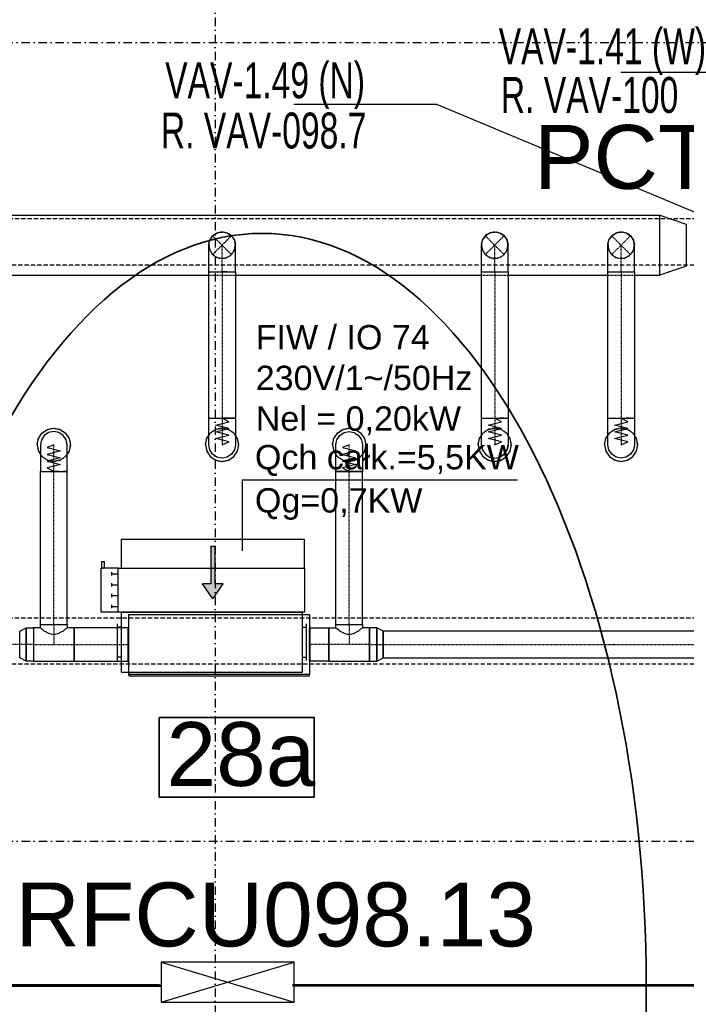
# Model space of a CAD drawing. Header units: centimetres. Extents: x -10729 to 144862, y -4437 to 43656.
# Tile 119 of 148: x 11513 to 12014, y 7877 to 8617. Entities that reach past the tile are written whole.
import ezdxf

# ---------------------------------------------------------------- set-up
doc = ezdxf.new("R2010")
doc.units = ezdxf.units.CM
doc.header["$LTSCALE"] = 0.1
for name, pattern in [('CADVENT_CENTERLINE', [9.9, 7.4, -1, 0.5, -1]), ('CADVENT_HIDDEN', [0.8, 0.25, -0.55]), ('Kondygnacja  -0_5$0$HIDDEN', [9.525, 6.35, -3.175]), ('Kondygnacja  -0_5$0$HIDDEN2', [4.7625, 3.175, -1.5875]), ('Osie rzutów$0$DASHDOT2', [12.7, 6.35, -3.175, 0, -3.175])]:
    doc.linetypes.add(name, pattern=pattern)
for name, color, linetype, lineweight in [('AU opis', 7, 'Continuous', 35), ('AU Osprzęt Siemens', 5, 'Continuous', 30), ('AU Sieć LON', 1, 'Continuous', 50), ('AU Strefa obsługiwana', 90, 'Continuous', 35), ('bgde_urządzenia', 3, 'Continuous', 30)]:
    doc.layers.add(name, color=color, linetype=linetype, lineweight=lineweight)
for name, color, linetype in [('AU Szafki Klimakonwektorów', 183, 'Continuous'), ('bgde-nawiewCEN', 7, 'Continuous'), ('bgde-nawiewDETAILS', 1, 'Continuous'), ('bgde-nawiewEXP', 1, 'Continuous'), ('bgde-nawiewHIDDEN', 1, 'Continuous'), ('bgde_opis urządzen', 6, 'Continuous'), ('bgde_VAV', 4, 'Continuous'), ('Kondygnacja  -0_5$0$ARCH_KONSTR_POWYŻEJ RZUTU', 8, 'Kondygnacja  -0_5$0$HIDDEN'), ('Kondygnacja  -0_5$0$ARCH_KONSTR_POWYŻEJ RZUTU_IST', 8, 'Kondygnacja  -0_5$0$HIDDEN2'), ('Osie rzutów$0$ARCH_INFO_OSIE_IST', 8, 'Osie rzutów$0$DASHDOT2'), ('Osie rzutów$0$ARCH_INFO_OSIE_OPISY_IST', 8, 'Continuous')]:
    doc.layers.add(name, color=color, linetype=linetype)
doc.styles.add('Arial', font='ARIAL.TTF')

# ---------------------------------------------------------------- blocks, each defined once
blk = doc.blocks.new('Osie rzutów')
at = {"layer": 'Osie rzutów$0$ARCH_INFO_OSIE_IST', "ltscale": 10}
for p, q in [((11660, 12510), (11660, 4623.26)), ((4436.04, 8600), (15156.54, 8600)), ((4436.24, 8000), (15156.54, 8000))]:
    blk.add_line(p, q, dxfattribs=at)
blk = doc.blocks.new('Kondygnacja  -0_5$0$konstrukcja istniejąca -0.5')
at = {"layer": 'Kondygnacja  -0_5$0$ARCH_KONSTR_POWYŻEJ RZUTU_IST', "ltscale": 10, "elevation": 0}
for points in [[(11138, 8467.89), (12182, 8467.89)], [(12182, 8432.89), (11138, 8432.89)]]:
    blk.add_lwpolyline(points, dxfattribs=at)
at = {"layer": 'Kondygnacja  -0_5$0$ARCH_KONSTR_POWYŻEJ RZUTU_IST', "ltscale": 10}
for points in [[(11138, 8167.89), (12182, 8167.89)], [(12182, 8132.89), (11138, 8132.89)]]:
    blk.add_lwpolyline(points, dxfattribs=at)

msp = doc.modelspace()

# ---------------------------------------------------------------- hatches: boundary and pattern name
at = {"layer": 'bgde_urządzenia'}
h = msp.add_hatch(color=256, dxfattribs=at)
h.paths.add_polyline_path([(11656.893, 8205.067), (11659.893, 8205.067), (11659.893, 8193.401), (11666.083, 8193.401), (11658.393, 8181.974), (11650.703, 8193.401), (11656.893, 8193.401)])
h.paths.add_polyline_path([(11656.893, 8221.735), (11659.893, 8221.735), (11659.893, 8205.067), (11656.893, 8205.067)])

# ---------------------------------------------------------------- linework, layer by layer
at = {"layer": 'AU opis'}
msp.add_lwpolyline([(11618.098, 8092.97), (11734.487, 8092.97), (11734.487, 8032.963), (11618.098, 8032.963)], close=True, dxfattribs=at)
at = {"layer": 'AU Sieć LON', "color": 1}
for p, q in [((11618.261, 7891.695), (10520.084, 7891.695)), ((11619.5, 7891.176), (10521.323, 7891.176)), ((12244.081, 7891.695), (11718.261, 7891.695)), ((12244.081, 7891.695), (11719.5, 7891.176))]:
    msp.add_line(p, q, dxfattribs=at)
at = {"layer": 'AU Strefa obsługiwana', "extrusion": (0, 0, -1)}
msp.add_ellipse((11695.402, 7891.085), major_axis=(0, 565.597), ratio=0.510585, start_param=-1.5707963, end_param=4.712389, dxfattribs=at)
at = {"layer": 'AU Szafki Klimakonwektorów'}
for p, q in [((11719.5, 7908.939), (11619.5, 7908.939)), ((11619.5, 7908.939), (11619.5, 7878.939)), ((11619.5, 7878.939), (11719.5, 7908.939)), ((11619.5, 7908.939), (11719.5, 7878.939)), ((11719.5, 7908.939), (11619.5, 7908.939)), ((11619.5, 7908.939), (11619.5, 7878.939)), ((11619.5, 7878.939), (11719.5, 7908.939)), ((11619.5, 7908.939), (11719.5, 7878.939)), ((11719.5, 7878.939), (11719.5, 7908.939)), ((11719.5, 7878.939), (11719.5, 7908.939)), ((11619.5, 7878.939), (11719.5, 7878.939)), ((11619.5, 7878.939), (11719.5, 7878.939))]:
    msp.add_line(p, q, dxfattribs=at)
at = {"layer": 'bgde-nawiewCEN', "linetype": 'CADVENT_CENTERLINE', "ltscale": 0.06}
for p, q in [((11665.301, 8427.809), (11665.301, 8447.809)), ((11870.301, 8427.809), (11870.301, 8447.809)), ((11965.301, 8427.809), (11965.301, 8447.809)), ((11665.301, 8427.803), (11665.301, 8317.811)), ((11870.301, 8427.803), (11870.301, 8317.811)), ((11965.301, 8427.803), (11965.301, 8317.811)), ((11665.301, 8317.811), (11665.301, 8315.942)), ((11870.301, 8317.811), (11870.301, 8315.942)), ((11965.301, 8317.811), (11965.301, 8315.942)), ((11665.301, 8315.942), (11665.301, 8310.831)), ((11665.301, 8310.831), (11665.301, 8308.051)), ((11870.301, 8315.942), (11870.301, 8310.831)), ((11870.301, 8310.831), (11870.301, 8308.051)), ((11965.301, 8315.942), (11965.301, 8310.831)), ((11965.301, 8310.831), (11965.301, 8308.051)), ((11665.301, 8308.051), (11665.301, 8305.699)), ((11665.301, 8305.699), (11665.301, 8303.737)), ((11665.301, 8303.737), (11665.301, 8302.131)), ((11665.301, 8302.131), (11665.301, 8300.846)), ((11870.301, 8308.051), (11870.301, 8305.699)), ((11870.301, 8305.699), (11870.301, 8303.737)), ((11870.301, 8303.737), (11870.301, 8302.131)), ((11870.301, 8302.131), (11870.301, 8300.846)), ((11965.301, 8308.051), (11965.301, 8305.699)), ((11965.301, 8305.699), (11965.301, 8303.737)), ((11965.301, 8303.737), (11965.301, 8302.131)), ((11965.301, 8302.131), (11965.301, 8300.846)), ((11538.758, 8297.764), (11538.758, 8297.811)), ((11538.758, 8297.651), (11538.758, 8297.764)), ((11538.758, 8297.432), (11538.758, 8297.651)), ((11538.758, 8297.071), (11538.758, 8297.432)), ((11538.758, 8296.531), (11538.758, 8297.071)), ((11538.758, 8295.779), (11538.758, 8296.531)), ((11538.758, 8294.777), (11538.758, 8295.779)), ((11538.758, 8293.491), (11538.758, 8294.777)), ((11665.301, 8300.846), (11665.301, 8299.844)), ((11665.301, 8299.844), (11665.301, 8299.091)), ((11665.301, 8299.091), (11665.301, 8298.552)), ((11665.301, 8298.552), (11665.301, 8298.191)), ((11665.301, 8298.191), (11665.301, 8297.971)), ((11665.301, 8297.971), (11665.301, 8297.859)), ((11665.301, 8297.859), (11665.301, 8297.811)), ((11760.796, 8297.764), (11760.796, 8297.811)), ((11760.796, 8297.651), (11760.796, 8297.764)), ((11760.796, 8297.432), (11760.796, 8297.651)), ((11760.796, 8297.071), (11760.796, 8297.432)), ((11760.796, 8296.531), (11760.796, 8297.071)), ((11760.796, 8295.779), (11760.796, 8296.531)), ((11760.796, 8294.777), (11760.796, 8295.779)), ((11760.796, 8293.491), (11760.796, 8294.777)), ((11870.301, 8300.846), (11870.301, 8299.844)), ((11870.301, 8299.844), (11870.301, 8299.091)), ((11870.301, 8299.091), (11870.301, 8298.552)), ((11870.301, 8298.552), (11870.301, 8298.191)), ((11870.301, 8298.191), (11870.301, 8297.971)), ((11870.301, 8297.971), (11870.301, 8297.859)), ((11870.301, 8297.859), (11870.301, 8297.811)), ((11965.301, 8300.846), (11965.301, 8299.844)), ((11965.301, 8299.844), (11965.301, 8299.091)), ((11965.301, 8299.091), (11965.301, 8298.552)), ((11965.301, 8298.552), (11965.301, 8298.191)), ((11965.301, 8298.191), (11965.301, 8297.971)), ((11965.301, 8297.971), (11965.301, 8297.859)), ((11965.301, 8297.859), (11965.301, 8297.811)), ((11538.758, 8291.886), (11538.758, 8293.491)), ((11538.758, 8289.924), (11538.758, 8291.886)), ((11538.758, 8287.571), (11538.758, 8289.924)), ((11538.758, 8284.792), (11538.758, 8287.571)), ((11760.796, 8291.886), (11760.796, 8293.491)), ((11760.796, 8289.924), (11760.796, 8291.886)), ((11760.796, 8287.571), (11760.796, 8289.924)), ((11760.796, 8284.792), (11760.796, 8287.571)), ((11538.758, 8279.681), (11538.758, 8284.792)), ((11538.758, 8277.811), (11538.758, 8279.681)), ((11760.796, 8279.681), (11760.796, 8284.792)), ((11760.796, 8277.811), (11760.796, 8279.681)), ((11538.758, 8162.774), (11538.758, 8277.811)), ((11760.796, 8162.774), (11760.796, 8277.811)), ((11538.758, 8162.774), (11538.758, 8147.774)), ((11760.796, 8162.774), (11760.796, 8147.774)), ((11513.158, 8147.774), (11289.335, 8147.774)), ((11523.458, 8147.774), (11513.158, 8147.774)), ((11523.458, 8147.774), (11538.758, 8147.774)), ((11538.758, 8147.774), (11554.058, 8147.774)), ((11554.058, 8147.774), (11594.696, 8147.774)), ((11595.096, 8147.774), (11594.696, 8147.774)), ((11731.096, 8147.774), (11731.496, 8147.774)), ((11745.496, 8147.774), (11731.496, 8147.774)), ((11760.796, 8147.774), (11745.496, 8147.774)), ((11776.096, 8147.774), (11760.796, 8147.774)), ((11776.096, 8147.774), (11786.396, 8147.774)), ((11786.396, 8147.774), (12040.621, 8147.774))]:
    msp.add_line(p, q, dxfattribs=at)
at = {"layer": 'bgde-nawiewDETAILS', "linetype": 'CADVENT_HIDDEN'}
for p, q in [((11658.23, 8440.738), (11672.372, 8454.88)), ((11658.23, 8454.88), (11672.372, 8440.738)), ((11863.23, 8440.738), (11877.372, 8454.88)), ((11863.23, 8454.88), (11877.372, 8440.738)), ((11958.23, 8440.738), (11972.372, 8454.88)), ((11958.23, 8454.88), (11972.372, 8440.738))]:
    msp.add_line(p, q, dxfattribs=at)
at = {"layer": 'bgde-nawiewEXP', "linetype": 'Continuous'}
for points in [[(10834.801, 8470.303), (11994.315, 8470.308)], [(11658.23, 8454.88), (11661.474, 8457.048), (11665.301, 8457.809), (11663.118, 8457.375)], [(11658.23, 8454.88), (11661.474, 8457.048), (11662.317, 8457.215)], [(11658.561, 8455.017), (11659.12, 8455.67), (11662.598, 8457.437), (11664.818, 8457.609)], [(11665.301, 8457.809), (11669.128, 8457.048), (11669.842, 8456.571)], [(11665.301, 8457.809), (11669.128, 8457.048), (11672.372, 8454.88), (11670.521, 8456.117)], [(11665.632, 8457.672), (11666.488, 8457.738), (11670.198, 8456.528), (11671.889, 8455.08)], [(11863.23, 8454.88), (11866.474, 8457.048), (11870.301, 8457.809), (11868.204, 8457.392)], [(11863.23, 8454.88), (11866.474, 8457.048), (11867.38, 8457.228)], [(11863.579, 8455.025), (11864.186, 8455.721), (11867.679, 8457.459), (11869.812, 8457.606)], [(11870.301, 8457.809), (11874.128, 8457.048), (11874.896, 8456.535)], [(11870.301, 8457.809), (11874.128, 8457.048), (11877.372, 8454.88), (11875.594, 8456.068)], [(11870.65, 8457.664), (11871.572, 8457.728), (11875.271, 8456.487), (11876.883, 8455.083)], [(11958.23, 8454.88), (11961.474, 8457.048), (11965.301, 8457.809), (11963.17, 8457.385)], [(11958.23, 8454.88), (11961.474, 8457.048), (11962.355, 8457.223)], [(11958.572, 8455.022), (11959.159, 8455.701), (11962.647, 8457.45), (11964.814, 8457.607)], [(11965.301, 8457.809), (11969.128, 8457.048), (11969.874, 8456.549)], [(11965.301, 8457.809), (11969.128, 8457.048), (11972.372, 8454.88), (11970.565, 8456.087)], [(11965.643, 8457.667), (11966.539, 8457.732), (11970.242, 8456.503), (11971.885, 8455.082)], [(11655.301, 8447.809), (11656.062, 8451.636), (11658.23, 8454.88), (11656.993, 8453.029)], [(11655.301, 8427.809), (11655.301, 8447.809), (11656.062, 8451.636), (11656.539, 8452.35)], [(11655.372, 8448.996), (11656.582, 8452.706), (11658.03, 8454.397)], [(11669.128, 8427.809), (11675.301, 8427.809), (11675.301, 8447.809), (11674.867, 8449.992)], [(11672.372, 8454.88), (11674.54, 8451.636), (11674.707, 8450.793)], [(11672.372, 8454.88), (11674.54, 8451.636), (11675.301, 8447.809)], [(11672.509, 8454.549), (11673.162, 8453.99), (11674.929, 8450.512), (11675.101, 8448.292)], [(11860.301, 8447.809), (11861.062, 8451.636), (11863.23, 8454.88), (11862.042, 8453.103)], [(11860.301, 8427.809), (11860.301, 8447.809), (11861.062, 8451.636), (11861.575, 8452.404)], [(11860.301, 8427.809), (11880.301, 8427.809), (11880.301, 8447.809), (11879.884, 8449.906)], [(11860.382, 8449.08), (11861.623, 8452.779), (11863.027, 8454.391)], [(11877.372, 8454.88), (11879.54, 8451.636), (11879.72, 8450.73)], [(11877.372, 8454.88), (11879.54, 8451.636), (11880.301, 8447.809)], [(11877.517, 8454.531), (11878.213, 8453.924), (11879.951, 8450.431), (11880.098, 8448.298)], [(11955.301, 8447.809), (11956.062, 8451.636), (11958.23, 8454.88), (11957.023, 8453.074)], [(11955.301, 8427.809), (11955.301, 8447.809), (11956.062, 8451.636), (11956.561, 8452.382)], [(11955.301, 8427.809), (11975.301, 8427.809), (11975.301, 8447.809), (11974.877, 8449.94)], [(11955.378, 8449.047), (11956.607, 8452.75), (11958.028, 8454.393)], [(11972.372, 8454.88), (11974.54, 8451.636), (11974.715, 8450.755)], [(11972.372, 8454.88), (11974.54, 8451.636), (11975.301, 8447.809)], [(11972.514, 8454.538), (11973.193, 8453.951), (11974.942, 8450.463), (11975.099, 8448.296)], [(11655.372, 8448.996), (11655.438, 8448.14)], [(11860.382, 8449.08), (11860.446, 8448.158)], [(11955.378, 8449.047), (11955.443, 8448.151)], [(11655.301, 8427.809), (11669.128, 8427.809)], [(11655.301, 8317.811), (11655.301, 8427.803), (11669.128, 8427.803)], [(11669.128, 8427.809), (11665.301, 8427.809)], [(11669.128, 8427.803), (11665.301, 8427.803)], [(11669.128, 8427.803), (11675.301, 8427.803), (11675.301, 8317.811), (11669.128, 8317.811)], [(11860.301, 8317.811), (11860.301, 8427.803), (11880.301, 8427.803), (11880.301, 8317.811), (11879.54, 8317.811)], [(11955.301, 8317.811), (11955.301, 8427.803), (11975.301, 8427.803), (11975.301, 8317.811), (11974.54, 8317.811)], [(11470.301, 8425.305), (11655.301, 8425.306)], [(11675.301, 8425.306), (11860.301, 8425.307)], [(11880.301, 8425.307), (11955.301, 8425.308)], [(11975.301, 8425.308), (11994.311, 8425.308)], [(11655.301, 8317.811), (11669.128, 8317.811)], [(11669.128, 8317.811), (11665.301, 8317.811)], [(11669.128, 8317.811), (11672.372, 8317.811)], [(11860.301, 8297.811), (11860.301, 8317.811), (11880.301, 8317.811), (11880.301, 8297.811), (11879.54, 8293.985)], [(11860.301, 8317.811), (11877.372, 8317.811)], [(11877.372, 8317.811), (11874.128, 8317.811)], [(11877.372, 8317.811), (11880.301, 8317.811)], [(11955.301, 8317.811), (11972.372, 8317.811)], [(11972.372, 8317.811), (11969.128, 8317.811)], [(11972.372, 8317.811), (11974.54, 8317.811), (11974.54, 8317.811), (11975.301, 8317.811)], [(11526.258, 8297.811), (11527.21, 8302.595), (11529.919, 8306.65), (11533.975, 8309.36), (11538.758, 8310.311), (11543.542, 8309.36), (11547.597, 8306.65), (11550.307, 8302.595), (11551.258, 8297.811), (11550.307, 8293.028), (11548.758, 8290.71)], [(11748.296, 8297.811), (11749.248, 8302.595), (11751.957, 8306.65), (11756.013, 8309.36), (11760.796, 8310.311), (11765.58, 8309.36), (11769.635, 8306.65), (11772.345, 8302.595), (11773.296, 8297.811), (11772.345, 8293.028), (11770.796, 8290.71)], [(11652.801, 8297.811), (11653.752, 8293.028), (11656.462, 8288.973), (11660.517, 8286.263), (11665.301, 8285.311), (11670.084, 8286.263), (11674.14, 8288.973), (11676.849, 8293.028), (11677.801, 8297.811), (11676.849, 8302.595), (11675.301, 8304.913)], [(11652.801, 8297.811), (11653.752, 8302.595), (11655.301, 8304.913)], [(11745.496, 8135.274), (11745.496, 8160.274), (11750.796, 8160.274), (11750.796, 8162.774), (11770.796, 8162.774), (11770.796, 8277.811), (11750.796, 8277.811), (11750.796, 8297.811), (11751.558, 8301.638), (11753.725, 8304.883), (11756.969, 8307.05), (11760.796, 8307.811), (11764.623, 8307.05), (11767.867, 8304.883), (11770.035, 8301.638), (11770.796, 8297.811), (11770.796, 8277.811), (11767.867, 8277.811)], [(11857.801, 8297.811), (11858.752, 8293.028), (11861.462, 8288.973), (11865.517, 8286.263), (11870.301, 8285.311), (11875.084, 8286.263), (11879.14, 8288.973), (11881.849, 8293.028), (11882.801, 8297.811), (11881.849, 8302.595), (11880.301, 8304.913)], [(11857.801, 8297.811), (11858.752, 8302.595), (11860.301, 8304.913)], [(11952.801, 8297.811), (11953.752, 8293.028), (11956.462, 8288.973), (11960.517, 8286.263), (11965.301, 8285.311), (11970.084, 8286.263), (11974.14, 8288.973), (11976.849, 8293.028), (11977.801, 8297.811), (11976.849, 8302.595), (11975.301, 8304.913)], [(11952.801, 8297.811), (11953.752, 8302.595), (11955.301, 8304.913)], [(11526.258, 8297.811), (11527.21, 8293.028), (11528.758, 8290.71)], [(11748.296, 8297.811), (11749.248, 8293.028), (11750.796, 8290.71)], [(11860.301, 8297.811), (11861.062, 8293.985), (11863.23, 8290.74), (11866.474, 8288.573), (11870.301, 8287.811), (11874.128, 8288.573), (11877.372, 8290.74)], [(11877.372, 8290.74), (11879.54, 8293.985), (11880.301, 8297.811)], [(11877.372, 8290.74), (11874.128, 8288.573)], [(11528.758, 8160.274), (11528.758, 8162.774), (11548.758, 8162.774), (11548.758, 8277.811), (11547.997, 8277.811)], [(11528.758, 8162.774), (11528.758, 8277.811), (11542.585, 8277.811)], [(11542.585, 8277.811), (11538.758, 8277.811)], [(11542.585, 8277.811), (11547.997, 8277.811)], [(11547.997, 8277.811), (11545.829, 8277.811)], [(11547.997, 8277.811), (11548.758, 8277.811)], [(11750.796, 8162.774), (11750.796, 8277.811), (11764.623, 8277.811)], [(11764.623, 8277.811), (11760.796, 8277.811)], [(11764.623, 8277.811), (11770.035, 8277.811)], [(11528.758, 8162.774), (11548.758, 8162.774), (11548.758, 8160.274)], [(11750.796, 8162.774), (11770.796, 8162.774), (11770.796, 8160.274)], [(11594.696, 8135.274), (11594.696, 8160.274), (11595.096, 8160.274)], [(11731.096, 8135.274), (11731.496, 8135.274), (11731.496, 8160.274), (11731.096, 8160.274)], [(11745.496, 8135.274), (11776.096, 8135.274), (11776.096, 8160.274), (11770.796, 8160.274), (11770.035, 8159.513), (11769.396, 8159.323), (11767.867, 8157.794), (11765.222, 8156.613), (11764.623, 8156.014), (11760.796, 8154.875), (11756.969, 8156.014), (11756.371, 8156.613), (11753.725, 8157.794), (11752.197, 8159.323), (11751.558, 8159.513), (11750.796, 8160.274)], [(11594.696, 8135.274), (11595.096, 8135.274)]]:
    msp.add_lwpolyline(points, dxfattribs=at)
at = {"layer": 'bgde-nawiewEXP', "linetype": 'Continuous', "elevation": 11}
msp.add_lwpolyline([(12014.311, 8432.059), (11994.311, 8425.309), (11994.311, 8470.309), (12014.311, 8463.559)], close=True, dxfattribs=at)
at = {"layer": 'bgde-nawiewEXP', "linetype": 'Continuous'}
for points in [[(11655.301, 8299.091), (11655.301, 8317.811), (11675.301, 8317.811), (11675.301, 8297.811), (11674.54, 8293.985), (11672.372, 8290.74), (11669.128, 8288.573), (11665.301, 8287.811), (11661.474, 8288.573), (11658.23, 8290.74), (11656.062, 8293.985), (11655.301, 8297.811), (11655.301, 8298.552)], [(11955.301, 8298.191), (11955.301, 8317.811), (11974.54, 8317.811), (11974.54, 8317.811), (11975.301, 8317.811), (11975.301, 8297.811), (11974.54, 8293.985), (11972.372, 8290.74), (11969.128, 8288.573), (11965.301, 8287.811), (11961.474, 8288.573), (11958.23, 8290.74), (11956.062, 8293.985), (11955.301, 8297.811), (11955.301, 8297.971)], [(11528.758, 8284.792), (11528.758, 8277.811), (11548.758, 8277.811), (11548.758, 8297.811), (11547.997, 8301.638), (11545.829, 8304.883), (11542.585, 8307.05), (11538.758, 8307.811), (11534.931, 8307.05), (11531.687, 8304.883), (11529.519, 8301.638), (11528.758, 8297.811), (11528.758, 8287.571)], [(11595.096, 8124.274), (11731.096, 8124.274), (11731.096, 8125.274), (11595.096, 8125.274), (11595.096, 8170.274), (11731.096, 8170.274), (11731.096, 8125.274), (11595.096, 8125.274)], [(11513.158, 8137.774), (11513.158, 8157.774), (11517.974, 8160.274), (11517.974, 8135.274)], [(11517.974, 8135.274), (11517.974, 8160.274), (11523.458, 8160.274), (11523.458, 8135.274)], [(11523.458, 8135.274), (11554.058, 8135.274), (11554.058, 8160.274), (11548.758, 8160.274), (11547.997, 8159.513), (11547.358, 8159.323), (11545.829, 8157.794), (11543.184, 8156.613), (11542.585, 8156.014), (11538.758, 8154.875), (11534.931, 8156.014), (11534.333, 8156.613), (11531.687, 8157.794), (11530.159, 8159.323), (11529.519, 8159.513), (11528.758, 8160.274), (11523.458, 8160.274), (11523.458, 8136.226)], [(11554.058, 8135.274), (11594.696, 8135.274), (11594.696, 8160.274), (11554.058, 8160.274), (11554.058, 8136.226)], [(11731.496, 8135.274), (11731.496, 8160.274), (11745.496, 8160.274), (11745.496, 8135.274)], [(11776.096, 8135.274), (11781.581, 8135.274), (11781.581, 8160.274), (11776.096, 8160.274), (11776.096, 8136.226)], [(11781.581, 8135.274), (11786.396, 8137.774), (11786.396, 8157.774), (11781.581, 8160.274), (11781.581, 8136.226)], [(11786.396, 8137.774), (12040.621, 8137.774), (12040.621, 8157.774), (11786.396, 8157.774), (11786.396, 8138.535)]]:
    msp.add_lwpolyline(points, close=True, dxfattribs=at)
at = {"layer": 'bgde-nawiewEXP'}
for points in [[(11665.301, 8297.811), (11670.301, 8299.941), (11660.301, 8302.477), (11670.301, 8304.999), (11660.301, 8307.528), (11670.301, 8310.081), (11660.301, 8312.617), (11670.301, 8315.163), (11665.301, 8317.811)], [(11870.301, 8297.811), (11875.301, 8299.941), (11865.301, 8302.477), (11875.301, 8304.999), (11865.301, 8307.528), (11875.301, 8310.081), (11865.301, 8312.617), (11875.301, 8315.163), (11870.301, 8317.811)], [(11965.301, 8297.811), (11970.301, 8299.941), (11960.301, 8302.477), (11970.301, 8304.999), (11960.301, 8307.528), (11970.301, 8310.081), (11960.301, 8312.617), (11970.301, 8315.163), (11965.301, 8317.811)], [(11538.758, 8297.811), (11533.758, 8295.682), (11543.758, 8293.146), (11533.758, 8290.623), (11543.758, 8288.095), (11533.758, 8285.542), (11543.758, 8283.006), (11533.758, 8280.46), (11538.758, 8277.811)], [(11760.796, 8297.811), (11755.796, 8295.682), (11765.796, 8293.146), (11755.796, 8290.623), (11765.796, 8288.095), (11755.796, 8285.542), (11765.796, 8283.006), (11755.796, 8280.46), (11760.796, 8277.811)]]:
    msp.add_lwpolyline(points, dxfattribs=at)
at = {"layer": 'bgde-nawiewHIDDEN', "linetype": 'CADVENT_HIDDEN'}
for points in [[(11662.317, 8457.215), (11663.118, 8457.375)], [(11664.818, 8457.609), (11665.632, 8457.672)], [(11867.38, 8457.228), (11868.204, 8457.392)], [(11869.812, 8457.606), (11870.65, 8457.664)], [(11962.355, 8457.223), (11963.17, 8457.385)], [(11964.814, 8457.607), (11965.643, 8457.667)], [(11656.539, 8452.35), (11656.993, 8453.029)], [(11658.03, 8454.397), (11658.561, 8455.017)], [(11669.842, 8456.571), (11670.521, 8456.117)], [(11671.889, 8455.08), (11672.509, 8454.549)], [(11674.707, 8450.793), (11674.867, 8449.992)], [(11861.575, 8452.404), (11862.042, 8453.103)], [(11863.027, 8454.391), (11863.579, 8455.025)], [(11874.896, 8456.535), (11875.594, 8456.068)], [(11876.883, 8455.083), (11877.517, 8454.531)], [(11879.72, 8450.73), (11879.884, 8449.906)], [(11956.561, 8452.382), (11957.023, 8453.074)], [(11958.028, 8454.393), (11958.572, 8455.022)], [(11969.874, 8456.549), (11970.565, 8456.087)], [(11971.885, 8455.082), (11972.514, 8454.538)], [(11974.715, 8450.755), (11974.877, 8449.94)], [(11655.301, 8447.809), (11656.062, 8443.982), (11658.23, 8440.738), (11661.474, 8438.57), (11665.301, 8437.809), (11669.128, 8438.57), (11672.372, 8440.738), (11674.54, 8443.982), (11675.301, 8447.809)], [(11655.438, 8448.14), (11655.673, 8445.106), (11657.44, 8441.628), (11660.404, 8439.09), (11664.114, 8437.88), (11668.004, 8438.181), (11671.482, 8439.948), (11674.02, 8442.912), (11675.23, 8446.622), (11675.101, 8448.292)], [(11860.301, 8447.809), (11861.062, 8443.982), (11863.23, 8440.738), (11866.474, 8438.57), (11870.301, 8437.809), (11874.128, 8438.57), (11877.372, 8440.738), (11879.54, 8443.982), (11880.301, 8447.809)], [(11860.446, 8448.158), (11860.651, 8445.187), (11862.389, 8441.694), (11865.331, 8439.131), (11869.03, 8437.89), (11872.923, 8438.159), (11876.416, 8439.897), (11878.979, 8442.839), (11880.22, 8446.538), (11880.098, 8448.298)], [(11955.301, 8447.809), (11956.062, 8443.982), (11958.23, 8440.738), (11961.474, 8438.57), (11965.301, 8437.809), (11969.128, 8438.57), (11972.372, 8440.738), (11974.54, 8443.982), (11975.301, 8447.809)], [(11955.443, 8448.151), (11955.66, 8445.155), (11957.409, 8441.667), (11960.36, 8439.115), (11964.063, 8437.886), (11967.955, 8438.168), (11971.443, 8439.917), (11973.995, 8442.868), (11975.224, 8446.572), (11975.099, 8448.296)], [(11655.301, 8425.306), (11675.301, 8425.306)], [(11860.301, 8425.307), (11880.301, 8425.307)], [(11955.301, 8425.308), (11975.301, 8425.308)], [(11526.258, 8297.811), (11527.21, 8302.595), (11529.919, 8306.65), (11533.975, 8309.36), (11538.758, 8310.311), (11543.542, 8309.36), (11547.597, 8306.65), (11550.307, 8302.595), (11551.258, 8297.811), (11550.307, 8293.028), (11547.597, 8288.973), (11543.542, 8286.263), (11538.758, 8285.311), (11533.975, 8286.263), (11529.919, 8288.973), (11533.975, 8286.263), (11538.758, 8285.311), (11543.542, 8286.263), (11547.597, 8288.973), (11548.758, 8290.71)], [(11652.801, 8297.811), (11653.752, 8293.028), (11656.462, 8288.973), (11660.517, 8286.263), (11665.301, 8285.311), (11670.084, 8286.263), (11674.14, 8288.973), (11676.849, 8293.028), (11677.801, 8297.811), (11676.849, 8302.595), (11674.14, 8306.65), (11670.084, 8309.36), (11665.301, 8310.311), (11660.517, 8309.36), (11656.462, 8306.65), (11655.301, 8304.913)], [(11652.801, 8297.811), (11653.752, 8302.595), (11656.462, 8306.65), (11660.517, 8309.36), (11665.301, 8310.311), (11670.084, 8309.36), (11674.14, 8306.65), (11675.301, 8304.913)], [(11748.296, 8297.811), (11749.248, 8302.595), (11751.957, 8306.65), (11756.013, 8309.36), (11760.796, 8310.311), (11765.58, 8309.36), (11769.635, 8306.65), (11772.345, 8302.595), (11773.296, 8297.811), (11772.345, 8293.028), (11769.635, 8288.973), (11765.58, 8286.263), (11760.796, 8285.311), (11756.013, 8286.263), (11751.957, 8288.973), (11756.013, 8286.263), (11760.796, 8285.311), (11765.58, 8286.263), (11769.635, 8288.973), (11770.796, 8290.71)], [(11857.801, 8297.811), (11858.752, 8293.028), (11861.462, 8288.973), (11865.517, 8286.263), (11870.301, 8285.311), (11875.084, 8286.263), (11879.14, 8288.973), (11881.849, 8293.028), (11882.801, 8297.811), (11881.849, 8302.595), (11879.14, 8306.65), (11875.084, 8309.36), (11870.301, 8310.311), (11865.517, 8309.36), (11861.462, 8306.65), (11860.301, 8304.913)], [(11857.801, 8297.811), (11858.752, 8302.595), (11861.462, 8306.65), (11865.517, 8309.36), (11870.301, 8310.311), (11875.084, 8309.36), (11879.14, 8306.65), (11880.301, 8304.913)], [(11952.801, 8297.811), (11953.752, 8293.028), (11956.462, 8288.973), (11960.517, 8286.263), (11965.301, 8285.311), (11970.084, 8286.263), (11974.14, 8288.973), (11976.849, 8293.028), (11977.801, 8297.811), (11976.849, 8302.595), (11974.14, 8306.65), (11970.084, 8309.36), (11965.301, 8310.311), (11960.517, 8309.36), (11956.462, 8306.65), (11955.301, 8304.913)], [(11952.801, 8297.811), (11953.752, 8302.595), (11956.462, 8306.65), (11960.517, 8309.36), (11965.301, 8310.311), (11970.084, 8309.36), (11974.14, 8306.65), (11975.301, 8304.913)], [(11526.258, 8297.811), (11527.21, 8293.028), (11529.919, 8288.973), (11528.758, 8290.71)], [(11748.296, 8297.811), (11749.248, 8293.028), (11751.957, 8288.973), (11750.796, 8290.71)], [(11595.096, 8135.274), (11595.096, 8160.274)], [(11731.096, 8135.274), (11731.096, 8160.274)]]:
    msp.add_lwpolyline(points, dxfattribs=at)
at = {"layer": 'bgde_opis urządzen'}
for q in [(11887.512, 8271.398), (11680.349, 8218.219, -170.95)]:
    msp.add_line((11680.349, 8271.398), q, dxfattribs=at)
at = {"layer": 'bgde_urządzenia'}
for p, q in [((11589.493, 8226.567, -129), (11589.493, 8205.067, -129)), ((11727.293, 8226.567, -129), (11589.493, 8226.567, -129)), ((11656.893, 8221.735, -129), (11656.893, 8193.401, -129)), ((11656.893, 8221.735, -129), (11659.893, 8221.735, -129)), ((11659.893, 8221.735, -129), (11659.893, 8193.401, -129)), ((11727.293, 8205.067, -129), (11727.293, 8226.567, -129)), ((11574.793, 8205.067, -129), (11574.793, 8210.067, -129)), ((11574.793, 8210.067, -129), (11576.793, 8210.067, -129)), ((11576.793, 8210.067, -129), (11576.793, 8205.067, -129)), ((11587.293, 8205.067, -129), (11574.293, 8205.067, -129)), ((11574.293, 8172.067, -129), (11574.293, 8205.067, -129)), ((11574.293, 8205.067, -129), (11575.793, 8205.067, -129)), ((11582.093, 8202.192, -129), (11582.093, 8199.692, -129)), ((11582.093, 8200.942, -129), (11587.293, 8200.942, -129)), ((11587.293, 8172.067, -129), (11587.293, 8205.067, -129)), ((11587.293, 8205.067, -129), (11589.493, 8205.067, -129)), ((11589.493, 8205.067, -129), (11727.293, 8205.067, -129)), ((11727.293, 8205.067, -129), (11727.293, 8172.067, -129)), ((11582.093, 8193.942, -129), (11582.093, 8191.442, -129)), ((11582.093, 8192.692, -129), (11587.293, 8192.692, -129)), ((11658.393, 8181.974, -129), (11650.703, 8193.401, -129)), ((11656.893, 8193.401, -129), (11650.703, 8193.401, -129)), ((11658.393, 8181.974, -129), (11666.083, 8193.401, -129)), ((11666.083, 8193.401, -129), (11659.893, 8193.401, -129)), ((11582.093, 8185.692, -129), (11582.093, 8183.192, -129)), ((11582.093, 8184.442, -129), (11587.293, 8184.442, -129)), ((11582.093, 8177.442, -129), (11582.093, 8174.942, -129)), ((11582.093, 8176.192, -129), (11587.293, 8176.192, -129)), ((11587.293, 8172.067, -129), (11574.293, 8172.067, -129)), ((11727.293, 8172.067, -129), (11587.293, 8172.067, -129)), ((11589.793, 8127.067, -129), (11589.793, 8172.067, -129)), ((11589.793, 8172.067, -129), (11725.793, 8172.067, -129)), ((11725.793, 8127.067, -129), (11725.793, 8172.067, -129)), ((11586.793, 8135.817, -129), (11586.793, 8163.317, -129)), ((11728.793, 8135.817, -129), (11728.793, 8163.317, -129)), ((11589.793, 8160.817, -129), (11586.793, 8160.817, -129)), ((11725.793, 8160.817, -129), (11728.793, 8160.817, -129)), ((11589.793, 8138.317, -129), (11586.793, 8138.317, -129)), ((11725.793, 8138.317, -129), (11728.793, 8138.317, -129)), ((11589.793, 8127.067, -129), (11725.793, 8127.067, -129))]:
    msp.add_line(p, q, dxfattribs=at)
at = {"layer": 'bgde_VAV'}
for p, q in [((12072.444, 8577.458, 2.142), (11965.126, 8577.458, 2.142)), ((11826.666, 8553.644), (11719.348, 8553.644)), ((12041.811, 8463.559), (11826.666, 8553.644))]:
    msp.add_line(p, q, dxfattribs=at)

# ---------------------------------------------------------------- block references
at = {"layer": 'Kondygnacja  -0_5$0$ARCH_KONSTR_POWYŻEJ RZUTU'}
msp.add_blockref('Kondygnacja  -0_5$0$konstrukcja istniejąca -0.5', (0, 0), dxfattribs=at)
at = {"layer": 'Osie rzutów$0$ARCH_INFO_OSIE_OPISY_IST'}
msp.add_blockref('Osie rzutów', (0, 0), dxfattribs=at)

# ---------------------------------------------------------------- texts
at = {"layer": 'AU opis', "insert": (11623.561, 8089.43), "char_height": 48, "width": 72.77772, "attachment_point": 1, "style": 'Arial'}
msp.add_mtext('28a', dxfattribs=at)
at = {"layer": 'AU Osprzęt Siemens', "insert": (11899.801, 8538.125), "char_height": 48, "width": 1074.22285, "attachment_point": 1, "style": 'Arial'}
msp.add_mtext('PCT098.12', dxfattribs=at)
at = {"layer": 'AU Szafki Klimakonwektorów', "insert": (11509.946, 7968.861), "char_height": 48, "width": 1074.22285, "attachment_point": 1, "style": 'Arial'}
msp.add_mtext('RFCU098.13', dxfattribs=at)
at = {"layer": 'bgde_opis urządzen', "char_height": 18.326, "width": 421.7149, "attachment_point": 1, "style": 'Arial'}
for s, insert in [('FIW / IO 74\\P230V/1~/50Hz\\PNel = 0,20kW', (11690.593, 8387.792, 2308.732)), ('Qch całk.=5,5KW', (11690.012, 8297.68, 1120.623)), ('Qg=0,7KW', (11690.012, 8265.201, 1120.623))]:
    msp.add_mtext(s, dxfattribs=dict(at, insert=insert))
at = {"layer": 'bgde_VAV', "width": 0.7}
for s, p in [('VAV-1.41 (W)', (11873.283, 8583.714, 291.213)), ('VAV-1.49 (N)', (11622.511, 8558.219, 288)), ('R. VAV-100', (11874.847, 8547.223, 291.213)), ('R. VAV-098.7', (11619.274, 8520.469, 288))]:
    msp.add_text(s, height=27, dxfattribs=at).set_placement(p)

doc.saveas('drawing.dxf')
